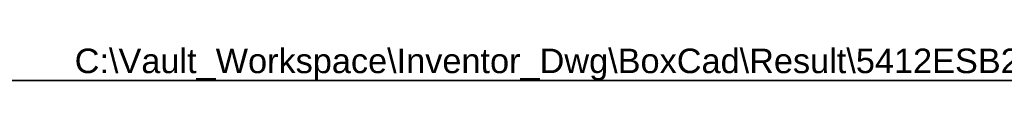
# Model space of a CAD drawing. Header units: inches. Extents: x 2 to 104, y 2 to 68.
# Tile 75 of 98: x 35.848 to 58.419, y 66.807 to 67.61. Entities that reach past the tile are written whole.
import ezdxf

# ---------------------------------------------------------------- set-up
doc = ezdxf.new("R2010")
doc.units = ezdxf.units.IN
doc.header["$LTSCALE"] = 6.250991
doc.header["$MEASUREMENT"] = 0
doc.layers.get('0').update_dxf_attribs({"lineweight": 25})
doc.layers.add('Sketch Geometry(ANSI)', color=7, linetype='Continuous', lineweight=25)
doc.layers.add('Symbols(ANSI)', color=7, linetype='Continuous', lineweight=25)
doc.styles.add('Current-ANSI', font='arial.ttf')

# ---------------------------------------------------------------- blocks, each defined once
blk = doc.blocks.new('Borders 10_EXM - B (Inch)')
at = {"layer": 'Sketch Geometry(ANSI)', "linetype": 'Continuous', "lineweight": 35}
blk.add_line((16.3979, 10.6915), (0.5229, 10.6915), dxfattribs=at)
at = {"layer": 'Symbols(ANSI)', "color": 7, "style": 'Current-ANSI'}
blk.add_attdef('FILENAME_AND_PATH_001', (5.9364, 10.7181), '', height=0.09, dxfattribs=at)

msp = doc.modelspace()

# ---------------------------------------------------------------- block references
at = {"xscale": 6.25099146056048, "yscale": 6.25099146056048, "zscale": 6.25099146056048}
msp.add_blockref('Borders 10_EXM - B (Inch)', (0, 0), dxfattribs=at).add_auto_attribs({'FILENAME_AND_PATH_001': 'C:\\Vault_Workspace\\Inventor_Dwg\\BoxCad\\Result\\5412ESB242008\\5412ESB242008.idw'})

doc.saveas('drawing.dxf')
